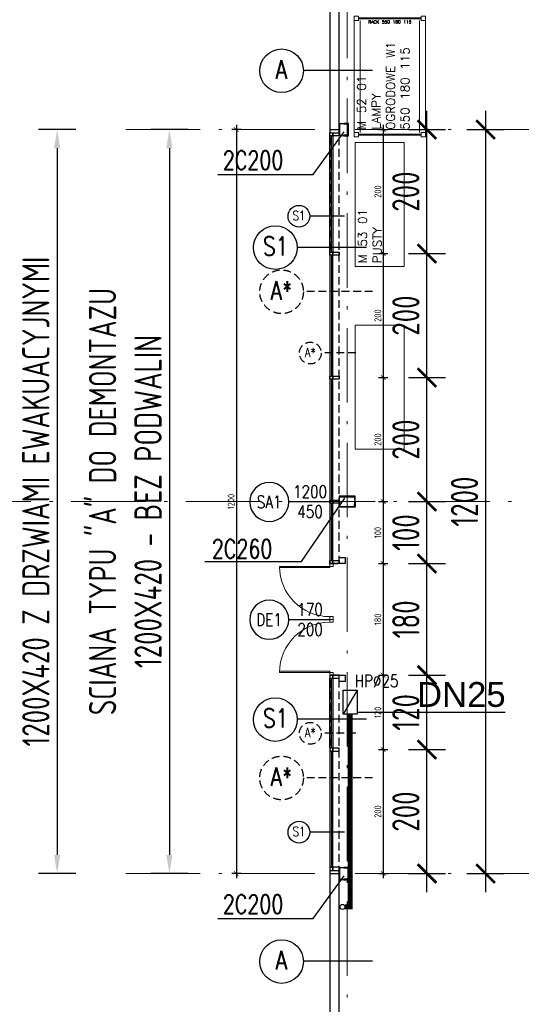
# Model space of a CAD drawing. Extents: x 153948 to 285449, y -89387 to -60195.
# Tile 10 of 108: x 248192 to 249001, y -84690 to -83102. Entities that reach past the tile are written whole.
import ezdxf
from ezdxf.enums import TextEntityAlignment as Align

# ---------------------------------------------------------------- set-up
doc = ezdxf.new("R2010")
doc.units = 0
doc.header["$LTSCALE"] = 100
doc.header["$MEASUREMENT"] = 0
doc.header["$PDMODE"] = 1
doc.linetypes.add('ACAD_ISO10W100', pattern=[18.5, 12, -3, 0.5, -3])
doc.linetypes.add('DASHED2', pattern=[0.375, 0.25, -0.125])
doc.layers.get('0').update_dxf_attribs({"linetype": 'CONTINUOUS'})
doc.layers.get('DEFPOINTS').update_dxf_attribs({"linetype": 'CONTINUOUS'})
for name, color, linetype in [('1', 2, 'CONTINUOUS'), ('_INST OPIS', 7, 'CONTINUOUS'), ('_INST WODA', 4, 'CONTINUOUS'), ('A-ARM', 2, 'CONTINUOUS'), ('ALUMINIUM1', 5, 'CONTINUOUS'), ('K-STA', 2, 'CONTINUOUS'), ('OPISY-DRZWI', 5, 'CONTINUOUS'), ('R-----OP', 2, 'CONTINUOUS'), ('RS Minimasa VBA', 7, 'CONTINUOUS'), ('TEXT', 11, 'CONTINUOUS'), ('TEXT035', 2, 'CONTINUOUS'), ('WYBURZENIA', 9, 'DASHED2'), ('WYBURZENIA50', 9, 'DASHED2'), ('WYMIARY', 1, 'CONTINUOUS'), ('WYMIARY50', 1, 'CONTINUOUS')]:
    doc.layers.add(name, color=color, linetype=linetype)
for name, color, linetype, lineweight in [('ALUMINIUM', 5, 'CONTINUOUS', 13), ('OSIE', 8, 'ACAD_ISO10W100', 15), ('PANELE', 3, 'CONTINUOUS', 25), ('RAK 270', 5, 'CONTINUOUS', 13), ('RS REGAŁY', 7, 'CONTINUOUS', 13)]:
    doc.layers.add(name, color=color, linetype=linetype, lineweight=lineweight)
doc.styles.add('DYBY-NORMALNY-0-8-N', font='ROMANS.SHX', dxfattribs={"width": 0.8})
doc.styles.add('instalacje', font='arial.ttf', dxfattribs={"height": 40})
doc.styles.get("Standard").update_dxf_attribs({"font": 'txt.shx'})
doc.styles.add('STYLE2', font='isocp.shx', dxfattribs={"width": 0.8})
doc.styles.add('TXT3', font='SIMPLEX.SHX', dxfattribs={"width": 0.75, "height": 40})
doc.dimstyles.new('KRESKI_100', dxfattribs={"dimscale": 20, "dimtxt": 2.2, "dimasz": 1.5, "dimexe": 1.5, "dimexo": 1.5, "dimgap": 0.6, "dimtad": 1, "dimdec": 1, "dimrnd": 0.5, "dimdsep": 46, "dimtxsty": 'STYLE2', "dimblk1": 'ARCHTICK', "dimblk2": 'ARCHTICK', "dimsah": 1, "dimcen": 2.5, "dimdle": 1.5, "dimclrd": 10, "dimclre": 10, "dimclrt": 15, "dimadec": 0, "dimazin": 0, "dimtfac": 1, "dimtdec": 1, "dimtmove": 1, "dimatfit": 3, "dimldrblk": 'ARCHTICK', "dimfxl": 1.5, "dimfxlon": 1, "dimtolj": 1, "dimtzin": 0, "dimarcsym": 0})

# ---------------------------------------------------------------- blocks, each defined once
blk = doc.blocks.new('SC260X2')
at = {"layer": '1'}
for points in [[(-13, 9), (-13, 0), (-12.4, 0), (-12.1, 7, -0.401015), (-11.1, 7.9), (11.1, 7.9, -0.401015), (12.1, 7), (12.4, 0), (13, 0), (13, 9)], [(-13, -9), (-13, 0), (-12.4, 0), (-12.1, -7, 0.401015), (-11.1, -7.9), (11.1, -7.9, 0.401015), (12.1, -7), (12.4, 0), (13, 0), (13, -9)]]:
    blk.add_lwpolyline(points, format="xyb", close=True, dxfattribs=at)
blk = doc.blocks.new('SC200X2')
at = {"layer": '1'}
for points in [[(-10, 7.5), (-10, 0), (-9.7, 0, 0.391021), (-9.1, 0.6), (-8.7, 5.6, -0.391021), (-7.6, 6.6), (7.6, 6.6, -0.391021), (8.7, 5.6), (9.1, 0.6, 0.391021), (9.7, 0), (10, 0), (10, 7.5)], [(-10, -7.5), (-10, 0), (-9.7, 0, -0.391021), (-9.1, -0.6), (-8.7, -5.6, 0.391021), (-7.6, -6.6), (7.6, -6.6, 0.391021), (8.7, -5.6), (9.1, -0.6, -0.391021), (9.7, 0), (10, 0), (10, -7.5)]]:
    blk.add_lwpolyline(points, format="xyb", close=True, dxfattribs=at)
blk = doc.blocks.new('D90')
at = {"layer": 'ALUMINIUM'}
for p, q in [((-4.5, 0), (0, 0)), ((0, 0), (0, -5.4)), ((-90, 0), (-90, -5.4)), ((-90, 0), (-85.5, 0)), ((-90, -5.4), (-85.5, -5.4)), ((-85.5, -5.4), (-85.5, 0)), ((-6.3, -5.4), (-6.3, -86.4)), ((-4.5, -5.4), (-6.3, -5.4)), ((-4.5, 0), (-4.5, -5.4)), ((-4.5, -5.4), (-4.5, -86.4)), ((-4.5, -5.4), (0, -5.4))]:
    blk.add_line(p, q, dxfattribs=at)
blk.add_arc((-4.5, -5.4), 81, 180, 270, dxfattribs=at)
blk = doc.blocks.new('_ARCHTICK')
at = {"color": 0, "linetype": 'ByBlock', "const_width": 0.15}
blk.add_lwpolyline([(-0.5, -0.5), (0.5, 0.5)], dxfattribs=at)
blk = doc.blocks.new('*D198')
at = {"layer": 'DEFPOINTS', "color": 0, "ltscale": 0.1, "transparency": 16777216}
for p in [(248692.9, -74816), (247825, -85703), (248692.9, -85703)]:
    blk.add_point(p, dxfattribs=at)
at = {"layer": 'WYMIARY', "color": 10, "lineweight": -2, "ltscale": 0.1, "transparency": 16777216}
for p, q in [((247825, -74786), (247825, -85733)), ((247855, -74816), (247795, -74816)), ((247855, -85703), (247795, -85703))]:
    blk.add_line(p, q, dxfattribs=at)
at = {"layer": 'WYMIARY', "color": 10, "lineweight": -2, "ltscale": 0.1, "transparency": 16777216, "xscale": 30, "yscale": 30, "zscale": 30}
for p, rotation in [((247825, -74816), 90), ((247825, -85703), 270)]:
    blk.add_blockref('_ARCHTICK', p, dxfattribs=dict(at, rotation=rotation))
at = {"layer": 'WYMIARY', "color": 15, "ltscale": 0.1, "transparency": 16777216, "insert": (247791, -80259.5), "char_height": 44, "attachment_point": 5, "rotation": 90, "style": 'STYLE2'}
blk.add_mtext('\\A1;10887', dxfattribs=at)
blk = doc.blocks.new('*D199')
at = {"layer": 'DEFPOINTS', "color": 0, "ltscale": 0.1, "transparency": 16777216}
for p in [(247905, -84159.5), (248692.9, -84159.5), (248692.9, -85703)]:
    blk.add_point(p, dxfattribs=at)
at = {"layer": 'WYMIARY', "color": 10, "lineweight": -2, "ltscale": 0.1, "transparency": 16777216}
for p, q in [((247905, -85733), (247905, -84129.5)), ((247935, -84159.5), (247875, -84159.5)), ((247935, -85703), (247875, -85703))]:
    blk.add_line(p, q, dxfattribs=at)
at = {"layer": 'WYMIARY', "color": 10, "lineweight": -2, "ltscale": 0.1, "transparency": 16777216, "xscale": 30, "yscale": 30, "zscale": 30}
for p, rotation in [((247905, -84159.5), 90), ((247905, -85703), 270)]:
    blk.add_blockref('_ARCHTICK', p, dxfattribs=dict(at, rotation=rotation))
at = {"layer": 'WYMIARY', "color": 15, "ltscale": 0.1, "transparency": 16777216, "insert": (247871, -84931.3), "char_height": 44, "attachment_point": 5, "rotation": 90, "style": 'STYLE2'}
blk.add_mtext('\\A1;1543.5', dxfattribs=at)
blk = doc.blocks.new('*D200')
at = {"layer": 'DEFPOINTS', "color": 0, "ltscale": 0.1, "transparency": 16777216}
for p in [(247905, -83979.5), (248692.9, -83979.5), (248692.9, -84159.5)]:
    blk.add_point(p, dxfattribs=at)
at = {"layer": 'WYMIARY', "color": 10, "lineweight": -2, "ltscale": 0.1, "transparency": 16777216}
for p, q in [((247905, -84189.5), (247905, -83949.5)), ((247935, -83979.5), (247875, -83979.5)), ((247935, -84159.5), (247875, -84159.5))]:
    blk.add_line(p, q, dxfattribs=at)
at = {"layer": 'WYMIARY', "color": 10, "lineweight": -2, "ltscale": 0.1, "transparency": 16777216, "xscale": 30, "yscale": 30, "zscale": 30}
for p, rotation in [((247905, -83979.5), 90), ((247905, -84159.5), 270)]:
    blk.add_blockref('_ARCHTICK', p, dxfattribs=dict(at, rotation=rotation))
at = {"layer": 'WYMIARY', "color": 15, "ltscale": 0.1, "transparency": 16777216, "insert": (247871, -84069.5), "char_height": 44, "attachment_point": 5, "rotation": 90, "style": 'STYLE2'}
blk.add_mtext('\\A1;180', dxfattribs=at)
blk = doc.blocks.new('*D201')
at = {"layer": 'DEFPOINTS', "color": 0, "ltscale": 0.1, "transparency": 16777216}
for p in [(247905, -77029.5), (247985, -77029.5), (248692.9, -83979.5)]:
    blk.add_point(p, dxfattribs=at)
at = {"layer": 'WYMIARY', "color": 10, "lineweight": -2, "ltscale": 0.1, "transparency": 16777216}
for p, q in [((247905, -84009.5), (247905, -76999.5)), ((247935, -77029.5), (247875, -77029.5)), ((247935, -83979.5), (247875, -83979.5))]:
    blk.add_line(p, q, dxfattribs=at)
at = {"layer": 'WYMIARY', "color": 10, "lineweight": -2, "ltscale": 0.1, "transparency": 16777216, "xscale": 30, "yscale": 30, "zscale": 30}
for p, rotation in [((247905, -77029.5), 90), ((247905, -83979.5), 270)]:
    blk.add_blockref('_ARCHTICK', p, dxfattribs=dict(at, rotation=rotation))
at = {"layer": 'WYMIARY', "color": 15, "ltscale": 0.1, "transparency": 16777216, "insert": (247871, -80504.5), "char_height": 44, "attachment_point": 5, "rotation": 90, "style": 'STYLE2'}
blk.add_mtext('\\A1;6950', dxfattribs=at)
blk = doc.blocks.new('ODN')
blk.add_lwpolyline([(0, 66.1), (0, 0)])
blk.add_circle((0.5, 97.6), 31.5)
at = {"style": 'DYBY-NORMALNY-0-8-N', "width": 0.8}
blk.add_attdef('TYP', text='', height=20, rotation=90, dxfattribs=at).set_placement((0.5, 97.9), align=Align.MIDDLE_CENTER)
blk.add_attdef('SZEROKOSC', text='', height=20, rotation=90, dxfattribs=at).set_placement((0, 31.8), align=Align.BOTTOM_CENTER)
blk.add_attdef('WYSOKOSC', text='', height=20, rotation=90, dxfattribs=at).set_placement((6.3, 31.8), align=Align.TOP_CENTER)
blk.add_attdef('ODPORNOSC', text='', height=20, rotation=90, dxfattribs=at).set_placement((1.2, -81.2), align=Align.MIDDLE_LEFT)
blk = doc.blocks.new('*D462')
at = {"layer": 'ALUMINIUM1', "color": 10, "lineweight": -2, "ltscale": 0.1, "transparency": 16777216}
for p, q in [((248463.7, -83279.5), (248403.7, -83279.5)), ((248433.7, -83309.5), (248433.7, -84449.5)), ((248463.7, -84479.5), (248403.7, -84479.5))]:
    blk.add_line(p, q, dxfattribs=at)
at = {"layer": 'ALUMINIUM1', "color": 10, "ltscale": 0.1, "transparency": 16777216}
for points in [[(248428.7, -83309.5), (248438.7, -83309.5), (248433.7, -83279.5)], [(248428.7, -84449.5), (248438.7, -84449.5), (248433.7, -84479.5)]]:
    blk.add_solid(points, dxfattribs=at)
at = {"layer": 'DEFPOINTS', "color": 0, "ltscale": 0.1, "transparency": 16777216}
for p in [(248692.9, -83279.5), (248433.7, -84479.5), (248692.9, -84479.5)]:
    blk.add_point(p, dxfattribs=at)
at = {"layer": 'ALUMINIUM1', "color": 15, "ltscale": 0.1, "transparency": 16777216, "insert": (248362.6, -83879.5), "char_height": 44, "attachment_point": 5, "rotation": 90, "style": 'STYLE2'}
blk.add_mtext('\\A1;SCIANA TYPU "A" DO DEMONTAZU\\P1200X420 - BEZ PODWALIN', dxfattribs=at)
blk = doc.blocks.new('*D463')
at = {"layer": 'ALUMINIUM1', "color": 10, "lineweight": -2, "ltscale": 0.1, "transparency": 16777216}
for p, q in [((248282.6, -83279.5), (248222.6, -83279.5)), ((248252.6, -83309.5), (248252.6, -84449.5)), ((248282.6, -84479.5), (248222.6, -84479.5))]:
    blk.add_line(p, q, dxfattribs=at)
at = {"layer": 'ALUMINIUM1', "color": 10, "ltscale": 0.1, "transparency": 16777216}
for points in [[(248247.6, -83309.5), (248257.6, -83309.5), (248252.6, -83279.5)], [(248247.6, -84449.5), (248257.6, -84449.5), (248252.6, -84479.5)]]:
    blk.add_solid(points, dxfattribs=at)
at = {"layer": 'DEFPOINTS', "color": 0, "ltscale": 0.1, "transparency": 16777216}
for p in [(248511.8, -83279.5), (248252.6, -84479.5), (248511.8, -84479.5)]:
    blk.add_point(p, dxfattribs=at)
at = {"layer": 'ALUMINIUM1', "color": 15, "ltscale": 0.1, "transparency": 16777216, "insert": (248181.6, -83879.5), "char_height": 44, "attachment_point": 5, "rotation": 90, "style": 'STYLE2'}
blk.add_mtext('\\A1;SCIANA SLUPOWO-RYGLOWA PROJEKTOWANA\\P1200X420 Z DRZWIAMI EWAKUACYJNYMI', dxfattribs=at)
blk = doc.blocks.new('*D467')
at = {"layer": 'DEFPOINTS', "color": 0, "ltscale": 0.1, "transparency": 16777216}
for p in [(248786.8, -83279.5), (248786.8, -84479.5), (248943.7, -84479.5)]:
    blk.add_point(p, dxfattribs=at)
at = {"layer": 'WYMIARY', "color": 10, "lineweight": -2, "ltscale": 0.1, "transparency": 16777216}
for p, q in [((248943.7, -83249.5), (248943.7, -84509.5)), ((248913.7, -83279.5), (248973.7, -83279.5)), ((248913.7, -84479.5), (248973.7, -84479.5))]:
    blk.add_line(p, q, dxfattribs=at)
at = {"layer": 'WYMIARY', "color": 10, "lineweight": -2, "ltscale": 0.1, "transparency": 16777216, "xscale": 30, "yscale": 30, "zscale": 30}
for p, rotation in [((248943.7, -83279.5), 90), ((248943.7, -84479.5), 270)]:
    blk.add_blockref('_ARCHTICK', p, dxfattribs=dict(at, rotation=rotation))
at = {"layer": 'WYMIARY', "color": 15, "ltscale": 0.1, "transparency": 16777216, "insert": (248909.7, -83879.5), "char_height": 44, "attachment_point": 5, "rotation": 90, "style": 'STYLE2'}
blk.add_mtext('\\A1;1200', dxfattribs=at)
blk = doc.blocks.new('*D468')
at = {"layer": 'DEFPOINTS', "color": 0, "ltscale": 0.1, "transparency": 16777216}
for p in [(248707.4, -84279.5), (248849.1, -84279.5), (248722.4, -84479.5)]:
    blk.add_point(p, dxfattribs=at)
at = {"layer": 'WYMIARY', "color": 10, "lineweight": -2, "ltscale": 0.1, "transparency": 16777216}
for p, q in [((248849.1, -84509.5), (248849.1, -84249.5)), ((248819.1, -84279.5), (248879.1, -84279.5)), ((248819.1, -84479.5), (248879.1, -84479.5))]:
    blk.add_line(p, q, dxfattribs=at)
at = {"layer": 'WYMIARY', "color": 10, "lineweight": -2, "ltscale": 0.1, "transparency": 16777216, "xscale": 30, "yscale": 30, "zscale": 30}
for p, rotation in [((248849.1, -84279.5), 90), ((248849.1, -84479.5), 270)]:
    blk.add_blockref('_ARCHTICK', p, dxfattribs=dict(at, rotation=rotation))
at = {"layer": 'WYMIARY', "color": 15, "ltscale": 0.1, "transparency": 16777216, "insert": (248815.1, -84379.5), "char_height": 44, "attachment_point": 5, "rotation": 90, "style": 'STYLE2'}
blk.add_mtext('\\A1;200', dxfattribs=at)
blk = doc.blocks.new('*D469')
at = {"layer": 'DEFPOINTS', "color": 0, "ltscale": 0.1, "transparency": 16777216}
for p in [(248717.4, -84159.5), (248849.1, -84159.5), (248707.4, -84279.5)]:
    blk.add_point(p, dxfattribs=at)
at = {"layer": 'WYMIARY', "color": 10, "lineweight": -2, "ltscale": 0.1, "transparency": 16777216}
for p, q in [((248849.1, -84309.5), (248849.1, -84129.5)), ((248819.1, -84159.5), (248879.1, -84159.5)), ((248819.1, -84279.5), (248879.1, -84279.5))]:
    blk.add_line(p, q, dxfattribs=at)
at = {"layer": 'WYMIARY', "color": 10, "lineweight": -2, "ltscale": 0.1, "transparency": 16777216, "xscale": 30, "yscale": 30, "zscale": 30}
for p, rotation in [((248849.1, -84159.5), 90), ((248849.1, -84279.5), 270)]:
    blk.add_blockref('_ARCHTICK', p, dxfattribs=dict(at, rotation=rotation))
at = {"layer": 'WYMIARY', "color": 15, "ltscale": 0.1, "transparency": 16777216, "insert": (248815.1, -84219.5), "char_height": 44, "attachment_point": 5, "rotation": 90, "style": 'STYLE2'}
blk.add_mtext('\\A1;120', dxfattribs=at)
blk = doc.blocks.new('*D470')
at = {"layer": 'DEFPOINTS', "color": 0, "ltscale": 0.1, "transparency": 16777216}
for p in [(248717.4, -83979.5), (248849.1, -83979.5), (248717.4, -84159.5)]:
    blk.add_point(p, dxfattribs=at)
at = {"layer": 'WYMIARY', "color": 10, "lineweight": -2, "ltscale": 0.1, "transparency": 16777216}
for p, q in [((248849.1, -84189.5), (248849.1, -83949.5)), ((248819.1, -83979.5), (248879.1, -83979.5)), ((248819.1, -84159.5), (248879.1, -84159.5))]:
    blk.add_line(p, q, dxfattribs=at)
at = {"layer": 'WYMIARY', "color": 10, "lineweight": -2, "ltscale": 0.1, "transparency": 16777216, "xscale": 30, "yscale": 30, "zscale": 30}
for p, rotation in [((248849.1, -83979.5), 90), ((248849.1, -84159.5), 270)]:
    blk.add_blockref('_ARCHTICK', p, dxfattribs=dict(at, rotation=rotation))
at = {"layer": 'WYMIARY', "color": 15, "ltscale": 0.1, "transparency": 16777216, "insert": (248815.1, -84069.5), "char_height": 44, "attachment_point": 5, "rotation": 90, "style": 'STYLE2'}
blk.add_mtext('\\A1;180', dxfattribs=at)
blk = doc.blocks.new('*D471')
at = {"layer": 'DEFPOINTS', "color": 0, "ltscale": 0.1, "transparency": 16777216}
for p in [(248733.4, -83879.5), (248849.1, -83879.5), (248717.4, -83979.5)]:
    blk.add_point(p, dxfattribs=at)
at = {"layer": 'WYMIARY', "color": 10, "lineweight": -2, "ltscale": 0.1, "transparency": 16777216}
for p, q in [((248849.1, -84009.5), (248849.1, -83849.5)), ((248819.1, -83879.5), (248879.1, -83879.5)), ((248819.1, -83979.5), (248879.1, -83979.5))]:
    blk.add_line(p, q, dxfattribs=at)
at = {"layer": 'WYMIARY', "color": 10, "lineweight": -2, "ltscale": 0.1, "transparency": 16777216, "xscale": 30, "yscale": 30, "zscale": 30}
for p, rotation in [((248849.1, -83879.5), 90), ((248849.1, -83979.5), 270)]:
    blk.add_blockref('_ARCHTICK', p, dxfattribs=dict(at, rotation=rotation))
at = {"layer": 'WYMIARY', "color": 15, "ltscale": 0.1, "transparency": 16777216, "insert": (248815.1, -83929.5), "char_height": 44, "attachment_point": 5, "rotation": 90, "style": 'STYLE2'}
blk.add_mtext('\\A1;100', dxfattribs=at)
blk = doc.blocks.new('*D472')
at = {"layer": 'DEFPOINTS', "color": 0, "ltscale": 0.1, "transparency": 16777216}
for p in [(248707.4, -83679.5), (248849.1, -83679.5), (248733.4, -83879.5)]:
    blk.add_point(p, dxfattribs=at)
at = {"layer": 'WYMIARY', "color": 10, "lineweight": -2, "ltscale": 0.1, "transparency": 16777216}
for p, q in [((248849.1, -83909.5), (248849.1, -83649.5)), ((248819.1, -83679.5), (248879.1, -83679.5)), ((248819.1, -83879.5), (248879.1, -83879.5))]:
    blk.add_line(p, q, dxfattribs=at)
at = {"layer": 'WYMIARY', "color": 10, "lineweight": -2, "ltscale": 0.1, "transparency": 16777216, "xscale": 30, "yscale": 30, "zscale": 30}
for p, rotation in [((248849.1, -83679.5), 90), ((248849.1, -83879.5), 270)]:
    blk.add_blockref('_ARCHTICK', p, dxfattribs=dict(at, rotation=rotation))
at = {"layer": 'WYMIARY', "color": 15, "ltscale": 0.1, "transparency": 16777216, "insert": (248815.1, -83779.5), "char_height": 44, "attachment_point": 5, "rotation": 90, "style": 'STYLE2'}
blk.add_mtext('\\A1;200', dxfattribs=at)
blk = doc.blocks.new('*D473')
at = {"layer": 'DEFPOINTS', "color": 0, "ltscale": 0.1, "transparency": 16777216}
for p in [(248707.4, -83479.5), (248849.1, -83479.5), (248707.4, -83679.5)]:
    blk.add_point(p, dxfattribs=at)
at = {"layer": 'WYMIARY', "color": 10, "lineweight": -2, "ltscale": 0.1, "transparency": 16777216}
for p, q in [((248849.1, -83709.5), (248849.1, -83449.5)), ((248819.1, -83479.5), (248879.1, -83479.5)), ((248819.1, -83679.5), (248879.1, -83679.5))]:
    blk.add_line(p, q, dxfattribs=at)
at = {"layer": 'WYMIARY', "color": 10, "lineweight": -2, "ltscale": 0.1, "transparency": 16777216, "xscale": 30, "yscale": 30, "zscale": 30}
for p, rotation in [((248849.1, -83479.5), 90), ((248849.1, -83679.5), 270)]:
    blk.add_blockref('_ARCHTICK', p, dxfattribs=dict(at, rotation=rotation))
at = {"layer": 'WYMIARY', "color": 15, "ltscale": 0.1, "transparency": 16777216, "insert": (248815.1, -83579.5), "char_height": 44, "attachment_point": 5, "rotation": 90, "style": 'STYLE2'}
blk.add_mtext('\\A1;200', dxfattribs=at)
blk = doc.blocks.new('*D474')
at = {"layer": 'DEFPOINTS', "color": 0, "ltscale": 0.1, "transparency": 16777216}
for p in [(248722.4, -83279.5), (248849.1, -83279.5), (248707.4, -83479.5)]:
    blk.add_point(p, dxfattribs=at)
at = {"layer": 'WYMIARY', "color": 10, "lineweight": -2, "ltscale": 0.1, "transparency": 16777216}
for p, q in [((248849.1, -83509.5), (248849.1, -83249.5)), ((248819.1, -83279.5), (248879.1, -83279.5)), ((248819.1, -83479.5), (248879.1, -83479.5))]:
    blk.add_line(p, q, dxfattribs=at)
at = {"layer": 'WYMIARY', "color": 10, "lineweight": -2, "ltscale": 0.1, "transparency": 16777216, "xscale": 30, "yscale": 30, "zscale": 30}
for p, rotation in [((248849.1, -83279.5), 90), ((248849.1, -83479.5), 270)]:
    blk.add_blockref('_ARCHTICK', p, dxfattribs=dict(at, rotation=rotation))
at = {"layer": 'WYMIARY', "color": 15, "ltscale": 0.1, "transparency": 16777216, "insert": (248815.1, -83379.5), "char_height": 44, "attachment_point": 5, "rotation": 90, "style": 'STYLE2'}
blk.add_mtext('\\A1;200', dxfattribs=at)
blk = doc.blocks.new('*D490')
at = {"layer": 'DEFPOINTS', "color": 0, "ltscale": 0.1, "transparency": 16777216}
for p in [(248722.4, -83279.5), (248707.4, -83479.5), (248778.4, -83479.5)]:
    blk.add_point(p, dxfattribs=at)
at = {"layer": 'WYMIARY50', "color": 10, "lineweight": -2, "ltscale": 0.1, "transparency": 16777216}
for p, q in [((248770.9, -83279.5), (248785.9, -83279.5)), ((248778.4, -83272), (248778.4, -83487)), ((248770.9, -83479.5), (248785.9, -83479.5))]:
    blk.add_line(p, q, dxfattribs=at)
at = {"layer": 'WYMIARY50', "color": 10, "lineweight": -2, "ltscale": 0.1, "transparency": 16777216, "xscale": 7.5, "yscale": 7.5, "zscale": 7.5}
for p, rotation in [((248778.4, -83279.5), 90), ((248778.4, -83479.5), 270)]:
    blk.add_blockref('_ARCHTICK', p, dxfattribs=dict(at, rotation=rotation))
at = {"layer": 'WYMIARY50', "color": 15, "ltscale": 0.1, "transparency": 16777216, "insert": (248769.9, -83379.5), "char_height": 11, "attachment_point": 5, "rotation": 90, "style": 'STYLE2'}
blk.add_mtext('\\A1;200', dxfattribs=at)
blk = doc.blocks.new('*D491')
at = {"layer": 'DEFPOINTS', "color": 0, "ltscale": 0.1, "transparency": 16777216}
for p in [(248707.4, -83479.5), (248707.4, -83679.5), (248778.4, -83679.5)]:
    blk.add_point(p, dxfattribs=at)
at = {"layer": 'WYMIARY50', "color": 10, "lineweight": -2, "ltscale": 0.1, "transparency": 16777216}
for p, q in [((248778.4, -83472), (248778.4, -83687)), ((248770.9, -83479.5), (248785.9, -83479.5)), ((248770.9, -83679.5), (248785.9, -83679.5))]:
    blk.add_line(p, q, dxfattribs=at)
at = {"layer": 'WYMIARY50', "color": 10, "lineweight": -2, "ltscale": 0.1, "transparency": 16777216, "xscale": 7.5, "yscale": 7.5, "zscale": 7.5}
for p, rotation in [((248778.4, -83479.5), 90), ((248778.4, -83679.5), 270)]:
    blk.add_blockref('_ARCHTICK', p, dxfattribs=dict(at, rotation=rotation))
at = {"layer": 'WYMIARY50', "color": 15, "ltscale": 0.1, "transparency": 16777216, "insert": (248769.9, -83579.5), "char_height": 11, "attachment_point": 5, "rotation": 90, "style": 'STYLE2'}
blk.add_mtext('\\A1;200', dxfattribs=at)
blk = doc.blocks.new('*D492')
at = {"layer": 'DEFPOINTS', "color": 0, "ltscale": 0.1, "transparency": 16777216}
for p in [(248707.4, -83679.5), (248733.4, -83879.5), (248778.4, -83879.5)]:
    blk.add_point(p, dxfattribs=at)
at = {"layer": 'WYMIARY50', "color": 10, "lineweight": -2, "ltscale": 0.1, "transparency": 16777216}
for p, q in [((248778.4, -83672), (248778.4, -83887)), ((248770.9, -83679.5), (248785.9, -83679.5)), ((248770.9, -83879.5), (248785.9, -83879.5))]:
    blk.add_line(p, q, dxfattribs=at)
at = {"layer": 'WYMIARY50', "color": 10, "lineweight": -2, "ltscale": 0.1, "transparency": 16777216, "xscale": 7.5, "yscale": 7.5, "zscale": 7.5}
for p, rotation in [((248778.4, -83679.5), 90), ((248778.4, -83879.5), 270)]:
    blk.add_blockref('_ARCHTICK', p, dxfattribs=dict(at, rotation=rotation))
at = {"layer": 'WYMIARY50', "color": 15, "ltscale": 0.1, "transparency": 16777216, "insert": (248769.9, -83779.5), "char_height": 11, "attachment_point": 5, "rotation": 90, "style": 'STYLE2'}
blk.add_mtext('\\A1;200', dxfattribs=at)
blk = doc.blocks.new('*D493')
at = {"layer": 'DEFPOINTS', "color": 0, "ltscale": 0.1, "transparency": 16777216}
for p in [(248733.4, -83879.5), (248717.4, -83979.5), (248778.4, -83979.5)]:
    blk.add_point(p, dxfattribs=at)
at = {"layer": 'WYMIARY50', "color": 10, "lineweight": -2, "ltscale": 0.1, "transparency": 16777216}
for p, q in [((248770.9, -83879.5), (248785.9, -83879.5)), ((248778.4, -83872), (248778.4, -83987)), ((248770.9, -83979.5), (248785.9, -83979.5))]:
    blk.add_line(p, q, dxfattribs=at)
at = {"layer": 'WYMIARY50', "color": 10, "lineweight": -2, "ltscale": 0.1, "transparency": 16777216, "xscale": 7.5, "yscale": 7.5, "zscale": 7.5}
for p, rotation in [((248778.4, -83879.5), 90), ((248778.4, -83979.5), 270)]:
    blk.add_blockref('_ARCHTICK', p, dxfattribs=dict(at, rotation=rotation))
at = {"layer": 'WYMIARY50', "color": 15, "ltscale": 0.1, "transparency": 16777216, "insert": (248769.9, -83929.5), "char_height": 11, "attachment_point": 5, "rotation": 90, "style": 'STYLE2'}
blk.add_mtext('\\A1;100', dxfattribs=at)
blk = doc.blocks.new('*D494')
at = {"layer": 'DEFPOINTS', "color": 0, "ltscale": 0.1, "transparency": 16777216}
for p in [(248717.4, -83979.5), (248717.4, -84159.5), (248778.4, -84159.5)]:
    blk.add_point(p, dxfattribs=at)
at = {"layer": 'WYMIARY50', "color": 10, "lineweight": -2, "ltscale": 0.1, "transparency": 16777216}
for p, q in [((248770.9, -83979.5), (248785.9, -83979.5)), ((248778.4, -83972), (248778.4, -84167)), ((248770.9, -84159.5), (248785.9, -84159.5))]:
    blk.add_line(p, q, dxfattribs=at)
at = {"layer": 'WYMIARY50', "color": 10, "lineweight": -2, "ltscale": 0.1, "transparency": 16777216, "xscale": 7.5, "yscale": 7.5, "zscale": 7.5}
for p, rotation in [((248778.4, -83979.5), 90), ((248778.4, -84159.5), 270)]:
    blk.add_blockref('_ARCHTICK', p, dxfattribs=dict(at, rotation=rotation))
at = {"layer": 'WYMIARY50', "color": 15, "ltscale": 0.1, "transparency": 16777216, "insert": (248769.9, -84069.5), "char_height": 11, "attachment_point": 5, "rotation": 90, "style": 'STYLE2'}
blk.add_mtext('\\A1;180', dxfattribs=at)
blk = doc.blocks.new('*D495')
at = {"layer": 'DEFPOINTS', "color": 0, "ltscale": 0.1, "transparency": 16777216}
for p in [(248717.4, -84159.5), (248707.4, -84279.5), (248778.4, -84279.5)]:
    blk.add_point(p, dxfattribs=at)
at = {"layer": 'WYMIARY50', "color": 10, "lineweight": -2, "ltscale": 0.1, "transparency": 16777216}
for p, q in [((248778.4, -84152), (248778.4, -84287)), ((248770.9, -84159.5), (248785.9, -84159.5)), ((248770.9, -84279.5), (248785.9, -84279.5))]:
    blk.add_line(p, q, dxfattribs=at)
at = {"layer": 'WYMIARY50', "color": 10, "lineweight": -2, "ltscale": 0.1, "transparency": 16777216, "xscale": 7.5, "yscale": 7.5, "zscale": 7.5}
for p, rotation in [((248778.4, -84159.5), 90), ((248778.4, -84279.5), 270)]:
    blk.add_blockref('_ARCHTICK', p, dxfattribs=dict(at, rotation=rotation))
at = {"layer": 'WYMIARY50', "color": 15, "ltscale": 0.1, "transparency": 16777216, "insert": (248769.9, -84219.5), "char_height": 11, "attachment_point": 5, "rotation": 90, "style": 'STYLE2'}
blk.add_mtext('\\A1;120', dxfattribs=at)
blk = doc.blocks.new('*D496')
at = {"layer": 'DEFPOINTS', "color": 0, "ltscale": 0.1, "transparency": 16777216}
for p in [(248707.4, -84279.5), (248722.4, -84479.5), (248778.4, -84479.5)]:
    blk.add_point(p, dxfattribs=at)
at = {"layer": 'WYMIARY50', "color": 10, "lineweight": -2, "ltscale": 0.1, "transparency": 16777216}
for p, q in [((248770.9, -84279.5), (248785.9, -84279.5)), ((248778.4, -84272), (248778.4, -84487)), ((248770.9, -84479.5), (248785.9, -84479.5))]:
    blk.add_line(p, q, dxfattribs=at)
at = {"layer": 'WYMIARY50', "color": 10, "lineweight": -2, "ltscale": 0.1, "transparency": 16777216, "xscale": 7.5, "yscale": 7.5, "zscale": 7.5}
for p, rotation in [((248778.4, -84279.5), 90), ((248778.4, -84479.5), 270)]:
    blk.add_blockref('_ARCHTICK', p, dxfattribs=dict(at, rotation=rotation))
at = {"layer": 'WYMIARY50', "color": 15, "ltscale": 0.1, "transparency": 16777216, "insert": (248769.9, -84379.5), "char_height": 11, "attachment_point": 5, "rotation": 90, "style": 'STYLE2'}
blk.add_mtext('\\A1;200', dxfattribs=at)
blk = doc.blocks.new('*D497')
at = {"layer": 'DEFPOINTS', "color": 0, "ltscale": 0.1, "transparency": 16777216}
for p in [(248692.9, -83279.5), (248541.7, -84479.5), (248692.9, -84479.5)]:
    blk.add_point(p, dxfattribs=at)
at = {"layer": 'WYMIARY50', "color": 10, "lineweight": -2, "ltscale": 0.1, "transparency": 16777216}
for p, q in [((248549.2, -83279.5), (248534.2, -83279.5)), ((248541.7, -83272), (248541.7, -84487)), ((248549.2, -84479.5), (248534.2, -84479.5))]:
    blk.add_line(p, q, dxfattribs=at)
at = {"layer": 'WYMIARY50', "color": 10, "lineweight": -2, "ltscale": 0.1, "transparency": 16777216, "xscale": 7.5, "yscale": 7.5, "zscale": 7.5}
for p, rotation in [((248541.7, -83279.5), 90), ((248541.7, -84479.5), 270)]:
    blk.add_blockref('_ARCHTICK', p, dxfattribs=dict(at, rotation=rotation))
at = {"layer": 'WYMIARY50', "color": 15, "ltscale": 0.1, "transparency": 16777216, "insert": (248533.2, -83879.5), "char_height": 11, "attachment_point": 5, "rotation": 90, "style": 'STYLE2'}
blk.add_mtext('\\A1;1200', dxfattribs=at)
blk = doc.blocks.new('RACK 550 180 115')
at = {"color": 6}
for p, q in [((7, 115), (187.8, 115)), ((2.75, 108), (2.75, 7)), ((4.25, 108), (4.25, 7)), ((7, 105.5), (187.8, 105.5)), ((7, 9.5), (187.8, 9.5)), ((7, 0), (187.8, 0))]:
    blk.add_line(p, q, dxfattribs=at)
for points in [[(0, 108), (7, 108), (7, 115), (0, 115)], [(0, 0), (7, 0), (7, 7), (0, 7)]]:
    blk.add_lwpolyline(points, close=True, dxfattribs=at)
at = {"color": 6, "insert": (9.25, 57.5), "char_height": 5, "width": 101, "attachment_point": 5, "rotation": 90}
blk.add_mtext('RACK 550 180 115', dxfattribs=at)
blk = doc.blocks.new('NOGA RACK 550 007 115')
at = {"color": 6}
for p, q in [((2.75, 108), (2.75, 7)), ((4.25, 108), (4.25, 7))]:
    blk.add_line(p, q, dxfattribs=at)
for points in [[(0, 108), (7, 108), (7, 115), (0, 115)], [(0, 0), (7, 0), (7, 7), (0, 7)]]:
    blk.add_lwpolyline(points, close=True, dxfattribs=at)

msp = doc.modelspace()

# ---------------------------------------------------------------- linework, layer by layer
at = {"layer": '_INST OPIS', "ltscale": 0.1}
msp.add_line((248975.14, -84219.55), (248736.4, -84219.55), dxfattribs=at)
at = {"layer": '_INST WODA', "ltscale": 0.1, "const_width": 8}
msp.add_lwpolyline([(248725.16, -84222.26), (248725.16, -84533.31), (248716.75, -84533.31)], dxfattribs=at)
at = {"layer": '_INST WODA', "ltscale": 0.1}
msp.add_circle((248712.75, -84533.31), 4.01, dxfattribs=at)
at = {"layer": 'A-ARM'}
msp.add_line((248736.4, -84183.94), (248713.91, -84222.26), dxfattribs=at)
msp.add_lwpolyline([(248713.91, -84183.94), (248736.4, -84183.94), (248736.4, -84222.26), (248713.91, -84222.26)], close=True, dxfattribs=at)
at = {"layer": 'ALUMINIUM1', "ltscale": 0.1}
for points in [[(248692.4, -83284.75), (248697.4, -83284.75), (248697.4, -83289.75), (248692.4, -83289.75)], [(248692.4, -83289.75), (248697.4, -83289.75), (248697.4, -83477.05), (248692.4, -83477.05)], [(248697.4, -83477.05), (248694.9, -83477.05), (248694.9, -83289.75), (248697.4, -83289.75)], [(248697.4, -83284.75), (248707.4, -83284.75), (248707.4, -83289.75), (248697.4, -83289.75)], [(248692.4, -83477.05), (248697.4, -83477.05), (248697.4, -83482.05), (248692.4, -83482.05)], [(248692.4, -83677.05), (248697.4, -83677.05), (248697.4, -83482.05), (248692.4, -83482.05)], [(248697.4, -83482.05), (248694.9, -83482.05), (248694.9, -83677.05), (248697.4, -83677.05)], [(248697.4, -83477.05), (248707.4, -83477.05), (248707.4, -83482.05), (248697.4, -83482.05)], [(248692.4, -83677.05), (248697.4, -83677.05), (248697.4, -83682.05), (248692.4, -83682.05)], [(248697.4, -83677.05), (248707.4, -83677.05), (248707.4, -83682.05), (248697.4, -83682.05)], [(248692.4, -83877.05), (248697.4, -83877.05), (248697.4, -83682.05), (248692.4, -83682.05)], [(248697.4, -83682.05), (248694.9, -83682.05), (248694.9, -83877.05), (248697.4, -83877.05)], [(248692.4, -83877.05), (248697.4, -83877.05), (248697.4, -83882.05), (248692.4, -83882.05)], [(248692.4, -83974.55), (248697.4, -83974.55), (248697.4, -83882.05), (248692.4, -83882.05)], [(248697.4, -83882.05), (248694.9, -83882.05), (248694.9, -83974.55), (248697.4, -83974.55)], [(248697.4, -83877.05), (248707.4, -83877.05), (248707.4, -83882.05), (248697.4, -83882.05)], [(248692.4, -83974.55), (248697.4, -83974.55), (248697.4, -83979.55), (248692.4, -83979.55)], [(248697.4, -83974.55), (248707.4, -83974.55), (248707.4, -83979.55), (248697.4, -83979.55)], [(248692.4, -84164.55), (248697.4, -84164.55), (248697.4, -84159.55), (248692.4, -84159.55)], [(248692.4, -84164.55), (248697.4, -84164.55), (248697.4, -84277.05), (248692.4, -84277.05)], [(248697.4, -84277.05), (248694.9, -84277.05), (248694.9, -84164.55), (248697.4, -84164.55)], [(248697.4, -84164.55), (248707.4, -84164.55), (248707.4, -84159.55), (248697.4, -84159.55)], [(248692.4, -84282.05), (248697.4, -84282.05), (248697.4, -84277.05), (248692.4, -84277.05)], [(248692.4, -84282.05), (248697.4, -84282.05), (248697.4, -84277.05), (248692.4, -84277.05)], [(248692.4, -84469.35), (248697.4, -84469.35), (248697.4, -84282.05), (248692.4, -84282.05)], [(248697.4, -84282.05), (248694.9, -84282.05), (248694.9, -84469.35), (248697.4, -84469.35)], [(248697.4, -84282.05), (248707.4, -84282.05), (248707.4, -84277.05), (248697.4, -84277.05)], [(248697.4, -84282.05), (248707.4, -84282.05), (248707.4, -84277.05), (248697.4, -84277.05)], [(248692.4, -84474.35), (248697.4, -84474.35), (248697.4, -84469.35), (248692.4, -84469.35)], [(248697.4, -84474.35), (248707.4, -84474.35), (248707.4, -84469.35), (248697.4, -84469.35)]]:
    msp.add_lwpolyline(points, close=True, dxfattribs=at)
at = {"layer": 'K-STA'}
for points in [[(248707.4, -83969.55), (248717.4, -83969.55), (248717.4, -83979.55), (248707.4, -83979.55)], [(248707.4, -84159.55), (248717.4, -84159.55), (248717.4, -84169.55), (248707.4, -84169.55)]]:
    msp.add_lwpolyline(points, close=True, dxfattribs=at)
at = {"layer": 'OSIE', "ltscale": 0.1}
for p, q in [((248720.4, -86679.55), (248720.4, -73374.65)), ((248363.17, -83279.55), (249349.98, -83279.55)), ((247720.4, -83879.55), (263229.19, -83879.55)), ((248363.17, -84479.55), (249349.98, -84479.55))]:
    msp.add_line(p, q, dxfattribs=at)
at = {"layer": 'OSIE', "ltscale": 0.5}
msp.add_line((248720.4, -83892.33), (248720.4, -83855.71), dxfattribs=at)
at = {"layer": 'PANELE', "ltscale": 0.5}
for p, q in [((248692.9, -83279.55), (248692.9, -77029.55)), ((248707.4, -83279.55), (248707.4, -77029.55)), ((248692.9, -83279.55), (248707.4, -83279.55)), ((248692.9, -85703.05), (248692.9, -84479.55)), ((248692.9, -84479.55), (248707.4, -84479.55)), ((248707.4, -85670.55), (248707.4, -84479.55))]:
    msp.add_line(p, q, dxfattribs=at)
at = {"layer": 'R-----OP'}
for p, q in [((248761.54, -83184.3), (248649.81, -83184.3)), ((248751.51, -83469.44), (248639.77, -83469.44)), ((248751.51, -84230.7), (248639.77, -84230.7)), ((248761.54, -84620.98), (248649.81, -84620.98))]:
    msp.add_line(p, q, dxfattribs=at)
for centre in [(248614.63, -83184.69), (248604.6, -83469.83), (248604.6, -84231.09), (248614.63, -84621.37)]:
    msp.add_circle(centre, 35.19, dxfattribs=at)
at = {"layer": 'RAK 270'}
for points in [[(248733.4, -83500.07), (248733.4, -83300.06), (248812.4, -83300.06), (248812.4, -83500.07)], [(248733.4, -83795.15), (248733.4, -83595.14), (248812.4, -83595.14), (248812.4, -83795.15)]]:
    msp.add_lwpolyline(points, close=True, dxfattribs=at)
at = {"layer": 'TEXT'}
for p, q in [((248665.53, -83352.19), (248715.4, -83283.3)), ((248511.71, -83352.19), (248665.53, -83352.19)), ((248646.99, -83976.18), (248716.65, -83874.24)), ((248490.8, -83976.18), (248646.99, -83976.18)), ((248665.53, -84552.19), (248715.4, -84483.3)), ((248511.71, -84552.19), (248665.53, -84552.19))]:
    msp.add_line(p, q, dxfattribs=at)
at = {"layer": 'TEXT035'}
for p, q in [((248716.07, -83419.13), (248660.2, -83419.13)), ((248716.07, -84412.53), (248660.2, -84412.53))]:
    msp.add_line(p, q, dxfattribs=at)
for centre in [(248642.61, -83419.32), (248642.61, -84412.73)]:
    msp.add_circle(centre, 17.6, dxfattribs=at)
at = {"layer": 'WYBURZENIA', "ltscale": 0.5}
for p, q in [((248692.9, -83979.55), (248692.9, -83279.55)), ((248707.4, -83979.55), (248707.4, -83279.55)), ((248761.54, -83540.72), (248649.81, -83540.72)), ((248692.9, -83979.55), (248707.4, -83979.55)), ((248692.9, -84159.55), (248707.4, -84159.55)), ((248692.9, -84479.55), (248692.9, -84159.55)), ((248707.4, -84479.55), (248707.4, -84159.55)), ((248761.54, -84324.94), (248649.81, -84324.94))]:
    msp.add_line(p, q, dxfattribs=at)
for centre in [(248614.63, -83541.11), (248614.63, -84325.33)]:
    msp.add_circle(centre, 35.19, dxfattribs=at)
at = {"layer": 'WYBURZENIA50', "ltscale": 0.5}
for p, q in [((248734.47, -83639.76), (248678.61, -83639.76)), ((248734.47, -84253.04), (248678.61, -84253.04))]:
    msp.add_line(p, q, dxfattribs=at)
for centre in [(248661.02, -83639.95), (248661.02, -84253.24)]:
    msp.add_circle(centre, 17.6, dxfattribs=at)

# ---------------------------------------------------------------- block references
at = {"layer": 'ALUMINIUM1', "ltscale": 0.1, "xscale": -1, "rotation": 270}
msp.add_blockref('D90', (248697.8, -83979.55), dxfattribs=at)
at = {"layer": 'ALUMINIUM1'}
ref = msp.add_blockref('ODN', (248692.36, -84069.53), dxfattribs=dict(at, xscale=-1, rotation=90))
ref.add_attrib('TYP', 'DE1', dxfattribs={"layer": '0', "height": 20, "style": 'DYBY-NORMALNY-0-8-N', "width": 0.8}).set_placement((248594.47, -84070.01), align=Align.MIDDLE_CENTER)
ref.add_attrib('SZEROKOSC', '170', dxfattribs={"layer": '0', "height": 20, "style": 'DYBY-NORMALNY-0-8-N', "width": 0.8}).set_placement((248660.57, -84069.53), align=Align.BOTTOM_CENTER)
ref.add_attrib('WYSOKOSC', '200', dxfattribs={"layer": '0', "height": 20, "style": 'DYBY-NORMALNY-0-8-N', "width": 0.8}).set_placement((248660.57, -84075.83), align=Align.TOP_CENTER)
at = {"layer": 'ALUMINIUM1', "ltscale": 0.1, "rotation": 270}
msp.add_blockref('D90', (248697.8, -84159.55), dxfattribs=at)
at = {"layer": 'K-STA', "ltscale": 0.5, "rotation": 270}
for p in [(248714.9, -83279.55), (248714.9, -84479.55)]:
    msp.add_blockref('SC200X2', p, dxfattribs=at)
at = {"layer": 'K-STA', "ltscale": 0.5}
msp.add_blockref('SC260X2', (248720.4, -83879.55), dxfattribs=at)
at = {"layer": 'OPISY-DRZWI'}
ref = msp.add_blockref('ODN', (248692.4, -83879.55), dxfattribs=dict(at, xscale=-1, rotation=90))
ref.add_attrib('TYP', 'SA1', dxfattribs={"layer": '0', "height": 20, "style": 'DYBY-NORMALNY-0-8-N', "width": 0.8}).set_placement((248594.51, -83880.03), align=Align.MIDDLE_CENTER)
ref.add_attrib('SZEROKOSC', '1200', dxfattribs={"layer": '0', "height": 20, "style": 'DYBY-NORMALNY-0-8-N', "width": 0.8}).set_placement((248660.61, -83879.55), align=Align.BOTTOM_CENTER)
ref.add_attrib('WYSOKOSC', '450', dxfattribs={"layer": '0', "height": 20, "style": 'DYBY-NORMALNY-0-8-N', "width": 0.8}).set_placement((248660.61, -83885.85), align=Align.TOP_CENTER)
at = {"layer": 'RS REGAŁY', "rotation": 270}
for name, p in [('RACK 550 180 115', (248731.8, -83096.59)), ('NOGA RACK 550 007 115', (248731.8, -83284.39))]:
    msp.add_blockref(name, p, dxfattribs=at)

# ---------------------------------------------------------------- texts
at = {"layer": '_INST OPIS', "ltscale": 0.1, "style": 'instalacje'}
msp.add_text('DN25', height=40, dxfattribs=at).set_placement((248833.19, -84210.64))
at = {"layer": 'R-----OP', "style": 'DYBY-NORMALNY-0-8-N', "width": 0.8}
for s, p in [('A', (248614.23, -83182.58)), ('S1', (248605, -83467.72)), ('S1', (248605, -84228.98)), ('A', (248614.23, -84619.26))]:
    msp.add_text(s, height=30, dxfattribs=at).set_placement(p, align=Align.MIDDLE)
at = {"layer": 'R-----OP', "color": 2, "style": 'DYBY-NORMALNY-0-8-N', "width": 0.8}
msp.add_text('HP%%c25', height=20, dxfattribs=at).set_placement((248767.86, -84168.7), align=Align.MIDDLE)
at = {"layer": 'RS Minimasa VBA', "char_height": 14, "attachment_point": 1, "rotation": 90}
for s, insert, width in [('M 52 01^M^JLAMPY OGRODOWE W1 550 180 115', (248736.8, -83279.79), 183), ('M 53 01^M^JPUSTY', (248738.4, -83495.07), 195.0052)]:
    msp.add_mtext(s, dxfattribs=dict(at, insert=insert, width=width))
at = {"layer": 'TEXT', "style": 'TXT3', "width": 0.75}
for s, p in [('2C200', (248520, -83343.9)), ('2C260', (248502.25, -83970.71)), ('2C200', (248520, -84543.9))]:
    msp.add_text(s, height=30, dxfattribs=at).set_placement(p)
at = {"layer": 'TEXT035', "style": 'DYBY-NORMALNY-0-8-N', "width": 0.8}
for p in [(248642.81, -83418.27), (248642.81, -84411.67)]:
    msp.add_text('S1', height=15, dxfattribs=at).set_placement(p, align=Align.MIDDLE)
at = {"layer": 'WYBURZENIA', "ltscale": 0.5, "style": 'DYBY-NORMALNY-0-8-N', "width": 0.8}
for p in [(248614.23, -83539), (248614.23, -84323.22)]:
    msp.add_text('A*', height=30, dxfattribs=at).set_placement(p, align=Align.MIDDLE)
at = {"layer": 'WYBURZENIA50', "ltscale": 0.5, "style": 'DYBY-NORMALNY-0-8-N', "width": 0.8}
for p in [(248660.81, -83638.9), (248660.81, -84252.18)]:
    msp.add_text('A*', height=15, dxfattribs=at).set_placement(p, align=Align.MIDDLE)

# ---------------------------------------------------------------- dimensions: what is measured, and where the dimension line sits
at = {"layer": 'ALUMINIUM1', "ltscale": 0.1}
for base, p1, p2, text, picture, middle in [((248252.62, -84479.55), (248511.79, -83279.55), (248511.79, -84479.55), 'SCIANA SLUPOWO-RYGLOWA PROJEKTOWANA\\P1200X420 Z DRZWIAMI EWAKUACYJNYMI', '*D463', (248181.61, -83879.55)), ((248433.73, -84479.55), (248692.9, -83279.55), (248692.9, -84479.55), 'SCIANA TYPU "A" DO DEMONTAZU\\P1200X420 - BEZ PODWALIN', '*D462', (248362.61, -83879.55))]:
    dim = msp.add_linear_dim(base=base, p1=p1, p2=p2, angle=90, text=text, dimstyle='KRESKI_100', dxfattribs=at)
    dim.commit()
    dim.dimension.update_dxf_attribs({"geometry": picture, "text_midpoint": middle})
at = {"layer": 'WYMIARY', "ltscale": 0.1}
for base, p1, p2, picture, middle in [((247824.99, -85703.05), (248692.9, -74816.05), (248692.9, -85703.05), '*D198', (247790.99, -80259.55)), ((247904.99, -77029.55), (248692.9, -83979.55), (247984.99, -77029.55), '*D201', (247870.99, -80504.55)), ((248849.14, -83279.55), (248707.4, -83479.55), (248722.4, -83279.55), '*D474', (248815.14, -83379.55)), ((248943.68, -84479.55), (248786.84, -83279.55), (248786.84, -84479.55), '*D467', (248909.67, -83879.55)), ((248849.14, -83479.55), (248707.4, -83679.55), (248707.4, -83479.55), '*D473', (248815.14, -83579.55)), ((248849.14, -83679.55), (248733.4, -83879.55), (248707.4, -83679.55), '*D472', (248815.14, -83779.55)), ((248849.14, -83879.55), (248717.4, -83979.55), (248733.4, -83879.55), '*D471', (248815.14, -83929.55)), ((247904.99, -83979.55), (248692.9, -84159.55), (248692.9, -83979.55), '*D200', (247870.99, -84069.55)), ((248849.14, -83979.55), (248717.4, -84159.55), (248717.4, -83979.55), '*D470', (248815.14, -84069.55)), ((247904.99, -84159.55), (248692.9, -85703.05), (248692.9, -84159.55), '*D199', (247870.99, -84931.3)), ((248849.14, -84159.55), (248707.4, -84279.55), (248717.4, -84159.55), '*D469', (248815.14, -84219.55)), ((248849.14, -84279.55), (248722.4, -84479.55), (248707.4, -84279.55), '*D468', (248815.14, -84379.55))]:
    dim = msp.add_linear_dim(base=base, p1=p1, p2=p2, angle=90, dimstyle='KRESKI_100', dxfattribs=at)
    dim.commit()
    dim.dimension.update_dxf_attribs({"geometry": picture, "text_midpoint": middle})
at = {"layer": 'WYMIARY50', "ltscale": 0.1}
for base, p1, p2, picture, middle in [((248541.72, -84479.55), (248692.9, -83279.55), (248692.9, -84479.55), '*D497', (248533.22, -83879.55)), ((248778.39, -83479.55), (248722.4, -83279.55), (248707.4, -83479.55), '*D490', (248769.89, -83379.55)), ((248778.39, -83679.55), (248707.4, -83479.55), (248707.4, -83679.55), '*D491', (248769.89, -83579.55)), ((248778.39, -83879.55), (248707.4, -83679.55), (248733.4, -83879.55), '*D492', (248769.89, -83779.55)), ((248778.39, -83979.55), (248733.4, -83879.55), (248717.4, -83979.55), '*D493', (248769.89, -83929.55)), ((248778.39, -84159.55), (248717.4, -83979.55), (248717.4, -84159.55), '*D494', (248769.89, -84069.55)), ((248778.39, -84279.55), (248717.4, -84159.55), (248707.4, -84279.55), '*D495', (248769.89, -84219.55)), ((248778.39, -84479.55), (248707.4, -84279.55), (248722.4, -84479.55), '*D496', (248769.89, -84379.55))]:
    dim = msp.add_linear_dim(base=base, p1=p1, p2=p2, angle=90, dimstyle='KRESKI_100', override={"dimscale": 5}, dxfattribs=at)
    dim.commit()
    dim.dimension.update_dxf_attribs({"geometry": picture, "text_midpoint": middle})

doc.saveas('drawing.dxf')
